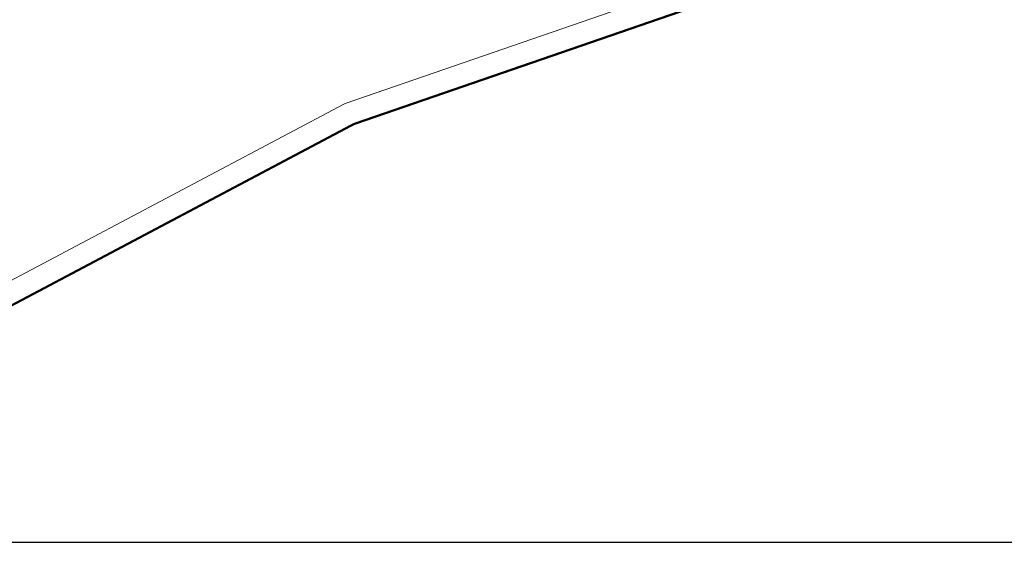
# Model space of a CAD drawing. Header units: millimetres. Extents: x -1402 to -179, y -280 to 6164.
# Tile 97 of 212: x -654 to -521, y 2353 to 2423. Entities that reach past the tile are written whole.
import ezdxf

# ---------------------------------------------------------------- set-up
doc = ezdxf.new("R2010")
doc.units = ezdxf.units.MM
for name, pattern in [('AJN-Limite', [1.25, 0.5, -0.25, 0, -0.25, 0, -0.25]), ('AJN-Projection', [0.375, 0.25, -0.125]), ('DASH', [0.35, 0.25, -0.1])]:
    doc.linetypes.add(name, pattern=pattern)
doc.layers.get('0').update_dxf_attribs({"linetype": 'CONTINUOUS'})
for name, color, linetype in [('AJN-2-SBT-P', 251, 'AJN-Projection'), ('AJN-2-SBT-V', 51, 'CONTINUOUS'), ('AJN-8-251-H', 251, 'CONTINUOUS')]:
    doc.layers.add(name, color=color, linetype=linetype)
doc.layers.add('GEO-1-LIM-V', color=10, linetype='AJN-Limite', lineweight=25)

msp = doc.modelspace()

# ---------------------------------------------------------------- linework, layer by layer
msp.add_line((-979.37613934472, 2353.012747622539), (-179.37613934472, 2353.012747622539))
at = {"layer": 'AJN-2-SBT-P', "ltscale": 5, "flags": 128}
msp.add_lwpolyline([(-767.6830869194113, 2472.148074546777, -0.05121987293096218), (-760.7108442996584, 2464.390733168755, -0.08997890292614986), (-756.5121108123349, 2455.404548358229, 0.02060412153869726), (-755.4064137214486, 2450.675734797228, 0.06468475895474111), (-749.490318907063, 2436.686230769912, 0.03286619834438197), (-732.1687331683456, 2409.756508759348, 0.002338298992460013), (-729.3480626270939, 2406.256450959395, 0.01445521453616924), (-711.1978379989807, 2385.221318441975, 0.08916851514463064), (-704.9170514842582, 2380.425665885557, 0.3184438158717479), (-696.5850652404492, 2381.619676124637, 0.07982005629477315), (-692.9450630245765, 2386.382337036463, -0.007477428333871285), (-687.9677464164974, 2395.317687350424, -0.04115969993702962), (-685.263491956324, 2399.224564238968, -0.02993334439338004), (-663.9580859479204, 2422.205656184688, 0.1132434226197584), (-647.8496234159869, 2444.993567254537, -0.01578281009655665), (-646.0592934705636, 2449.367558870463, -0.02498436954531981), (-643.8799997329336, 2453.561335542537, 0.3128781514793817), (-612.4261998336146, 2440.139733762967, 0.06210957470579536), (-579.2684073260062, 2451.393528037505, -0.07904304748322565), (-540.4176712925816, 2463.328165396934, -0.00945298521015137), (-526.7406037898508, 2464.462102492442, 0.4573830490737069), (-521.7931540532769, 2470.185110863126), (-524.0339273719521, 2485.518423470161), (-524.8218382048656, 2490.909992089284, 0.03842573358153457), (-525.3285562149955, 2493.155678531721), (-534.454351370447, 2522.789336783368, 0.2247122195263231), (-541.5702899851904, 2530.569787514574, -0.2328075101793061), (-548.5503743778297, 2538.441527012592, 0.1068267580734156), (-556.3714938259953, 2555.453928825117), (-560.7691083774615, 2555.453928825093, 0.1422323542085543), (-768.0204055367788, 2495.280947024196)], format="xyb", dxfattribs=at)
at = {"layer": 'AJN-2-SBT-V', "linetype": 'Continuous', "flags": 128}
msp.add_lwpolyline([(-664.06743493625, 2422.108041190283, 0.09389314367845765), (-649.8988315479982, 2440.516749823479), (-651.192436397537, 2441.171796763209, 0.01963747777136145), (-649.1998099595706, 2445.52277908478, -0.01572574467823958), (-647.3805131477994, 2449.964988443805), (-646.0565730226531, 2449.373500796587, -0.02494982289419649), (-643.879999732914, 2453.561335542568, -0.189197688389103), (-617.2992204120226, 2474.448508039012, 0.2154210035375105), (-648.8165320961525, 2451.197815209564, -0.001961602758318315), (-655.3772131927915, 2440.149691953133, -0.2808412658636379), (-678.839407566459, 2429.227169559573, -5.912050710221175e-05), (-688.5642253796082, 2430.981900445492, 0.1448846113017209), (-716.6497959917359, 2429.670018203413, 0.03840971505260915), (-727.3529990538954, 2425.002478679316, -0.2243781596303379), (-735.0350987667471, 2424.644530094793, -0.150970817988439), (-749.4903189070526, 2436.686230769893, 0.03286619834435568), (-732.1687331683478, 2409.756508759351, 0.00233829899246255), (-729.3480626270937, 2406.256450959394, 0.04253943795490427), (-724.9823251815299, 2403.412189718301, 0.2111097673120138), (-704.9509894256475, 2400.716146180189, 0.100205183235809)], format="xyb", close=True, dxfattribs=at)
at = {"layer": 'AJN-8-251-H', "linetype": 'Continuous', "flags": 128}
for points in [[(-726.9415530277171, 2403.322463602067, 0.01303936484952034), (-725.5052540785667, 2402.501188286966, 0.210806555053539), (-704.6584732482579, 2399.707714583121, 0.1002568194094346), (-663.3870994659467, 2421.307907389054, 0.1140038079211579), (-646.8717869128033, 2444.610640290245, -0.01582437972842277), (-645.1025573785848, 2448.934915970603, -0.02495373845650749), (-642.9740523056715, 2453.030524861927, -0.1891928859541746), (-616.996911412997, 2473.442968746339)], [(-728.6855950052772, 2405.444055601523, 0.03420607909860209), (-725.1068423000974, 2403.195287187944, 0.2110353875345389), (-704.8813427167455, 2400.476043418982, 0.1002175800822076), (-663.9054435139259, 2421.917538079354, 0.09391619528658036), (-649.6757962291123, 2440.403810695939, 0.09391619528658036)]]:
    msp.add_lwpolyline(points, format="xyb", dxfattribs=at)
at = {"layer": 'GEO-1-LIM-V', "linetype": 'DASH', "ltscale": 5, "const_width": 0.1}
msp.add_lwpolyline([(-703.20666054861, 2362.79077702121), (-610.0956545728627, 2412.132624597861), (-527.4439945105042, 2440.620001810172), (-431.1729879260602, 2460.563702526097)], dxfattribs=at)
at = {"layer": 'GEO-1-LIM-V', "linetype": 'Continuous', "ltscale": 25, "const_width": 0.3}
msp.add_lwpolyline([(-704.2163303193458, 2358.860527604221), (-608.897289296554, 2409.372468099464), (-526.647689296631, 2437.721268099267), (-430.2313892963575, 2457.695068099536)], dxfattribs=at)

doc.saveas('drawing.dxf')
